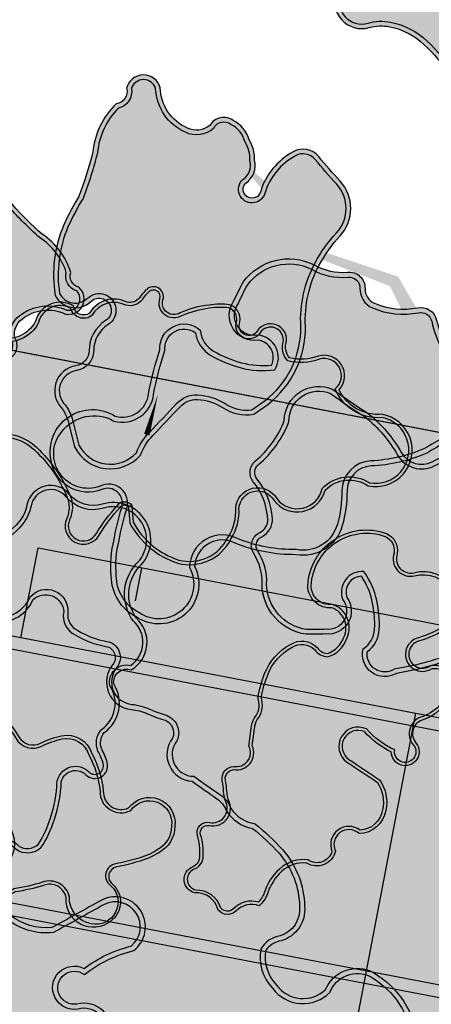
# Model space of a CAD drawing. Header units: metres. Extents: x 32353251 to 32353583, y 5707748 to 5708004.
# Tile 146 of 164: x 32353475 to 32353485, y 5707870 to 5707893. Entities that reach past the tile are written whole.
import ezdxf

# ---------------------------------------------------------------- set-up
doc = ezdxf.new("R2010")
doc.units = ezdxf.units.M
doc.header["$LTSCALE"] = 0.75
doc.layers.get('0').update_dxf_attribs({"linetype": 'CONTINUOUS'})
doc.layers.add('10414942$0$_Hilfslayer', color=6, linetype='CONTINUOUS', plot=False)
for name, color, linetype, lineweight, true_color in [('10414942$0$ST-LIN RINNE', 5, 'CONTINUOUS', 25, 0x0000ff), ('10414943$0$ST-Gehweg-Sol', 7, 'CONTINUOUS', 0, 0xffd7a8), ('10414943$0$ST-Grünfläche-Sol', 7, 'CONTINUOUS', 0, 0xc3e788), ('10414943$0$ST-Mischfläche-Sol', 7, 'CONTINUOUS', 0, 0x636466)]:
    doc.layers.add(name, color=color, linetype=linetype, lineweight=lineweight, true_color=true_color)
doc.layers.add('10414942$0$ST-LIN-Fahrbahn', color=2, linetype='CONTINUOUS')
doc.layers.add('10414942$0$ST-LIN-Gehweg', color=2, linetype='CONTINUOUS')
doc.layers.add('10414942$0$ST-LIN_Rinne', color=141, linetype='CONTINUOUS', lineweight=0)
for name, color, linetype, transparency in [('10414944$0$PF-Krone', 33, 'CONTINUOUS', 0.7), ('10414944$0$PF-Krone_SOL', 70, 'CONTINUOUS', 0.7), ('10414944$0$ST-Baum', 7, 'CONTINUOUS', 0.7)]:
    doc.layers.add(name, color=color, linetype=linetype, transparency=transparency)
doc.layers.add('10414944$0$PF-Stamm', color=7, linetype='CONTINUOUS', true_color=0x5f5144, transparency=0.7)

# ---------------------------------------------------------------- blocks, each defined once
blk = doc.blocks.new('10414943')
at = {"layer": '10414943$0$ST-Grünfläche-Sol'}
h = blk.add_hatch(color=256, dxfattribs=at)
h.dxf.hatch_style = 1
h.paths.add_polyline_path([(32353475.1598575, 5707878.758142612), (32353475.56727294, 5707880.883772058), (32353488.8146656, 5707878.344668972), (32353488.40725017, 5707876.219039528)])
h = blk.add_hatch(color=256, dxfattribs=at)
h.dxf.hatch_style = 1
edge = h.paths.add_edge_path()
edge.add_line((32353468.35948901, 5707873.443239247), (32353499.77083134, 5707867.42268575))
edge.add_line((32353499.77083134, 5707867.42268575), (32353500.921, 5707863.401000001))
edge.add_line((32353500.921, 5707863.401000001), (32353499.61213671, 5707861.343886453))
edge.add_line((32353499.61213671, 5707861.343886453), (32353471.19776434, 5707866.790016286))
edge.add_arc((32353471.76248924, 5707869.736384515), 2.999999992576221, 185.9558547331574, 259.149814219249, ccw=False)
edge.add_line((32353468.77868284, 5707869.425097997), (32353468.35948901, 5707873.443239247))
at = {"layer": '10414943$0$ST-Mischfläche-Sol'}
h = blk.add_hatch(dxfattribs=at)
h.set_pattern_fill('AR-HBONE', color=256, scale=0.004200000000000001, angle=170)
h.set_pattern_definition([(215, (0, 0), (-0.1047920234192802, -0.594305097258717), [1.28016, -0.42672]), (305, (-0.3495483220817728, -0.2447563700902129), (-0.1047920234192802, -0.594305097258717), [1.28016, -0.42672])])
edge = h.paths.add_edge_path()
edge.add_line((32353333.40662897, 5707899.309915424), (32353335.23953668, 5707908.86230714))
edge.add_line((32353335.23953668, 5707908.86230714), (32353407.15213483, 5707895.033517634))
edge.add_line((32353407.15213483, 5707895.033517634), (32353413.70600617, 5707897.337334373))
edge.add_line((32353413.70600617, 5707897.337334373), (32353481.81771595, 5707884.239451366))
edge.add_line((32353481.81771595, 5707884.239451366), (32353497.17578959, 5707881.286091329))
edge.add_line((32353497.17578959, 5707881.286091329), (32353499.70410517, 5707880.188862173))
edge.add_line((32353499.70410517, 5707880.188862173), (32353502.93879142, 5707877.835765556))
edge.add_line((32353502.93879142, 5707877.835765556), (32353505.46710699, 5707876.738536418))
edge.add_line((32353505.46710699, 5707876.738536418), (32353517.00528605, 5707874.519743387))
edge.add_line((32353517.00528605, 5707874.519743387), (32353517.64528354, 5707870.615040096))
edge.add_line((32353517.64528354, 5707870.615040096), (32353516.66317853, 5707870.803281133))
edge.add_line((32353516.66317853, 5707870.803281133), (32353515.43959015, 5707864.419483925))
edge.add_line((32353515.43959015, 5707864.419483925), (32353479.3370171, 5707871.339302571))
edge.add_line((32353479.3370171, 5707871.339302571), (32353468.35948901, 5707873.443239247))
edge.add_line((32353468.35948901, 5707873.443239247), (32353468.77868284, 5707869.425097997))
edge.add_arc((32353471.76248924, 5707869.736384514), 2.999999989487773, 185.9558547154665, 259.1498142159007)
edge.add_line((32353471.19776434, 5707866.790016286), (32353499.61213671, 5707861.343886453))
edge.add_line((32353499.61213671, 5707861.343886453), (32353497.73579177, 5707858.394363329))
edge.add_line((32353497.73579177, 5707858.394363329), (32353462.93906161, 5707865.063787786))
edge.add_arc((32353461.80961179, 5707859.171051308), 6.000000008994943, 79.14981411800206, 96.13718403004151)
edge.add_line((32353461.16815564, 5707865.136663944), (32353452.41027603, 5707864.194967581))
edge.add_arc((32353451.76881989, 5707870.160580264), 6.000000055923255, 259.1148991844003, 276.1371839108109, ccw=False)
edge.add_line((32353450.63577935, 5707864.268533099), (32353424.34096185, 5707869.325025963))
edge.add_arc((32353425.47400239, 5707875.217073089), 6.000000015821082, 242.0482743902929, 259.11489914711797, ccw=False)
edge.add_line((32353422.66163756, 5707869.917016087), (32353415.00045884, 5707873.982260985))
edge.add_arc((32353412.18809399, 5707868.682203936), 6.000000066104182, 62.04827444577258, 79.14966234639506)
edge.add_line((32353413.31755943, 5707874.57493748), (32353366.06709948, 5707883.631474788))
edge.add_line((32353366.06709948, 5707883.631474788), (32353365.05980216, 5707886.869526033))
edge.add_line((32353365.05980216, 5707886.869526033), (32353331.24648768, 5707893.372754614))
edge.add_line((32353331.24648768, 5707893.372754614), (32353331.86067788, 5707896.566215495))
edge.add_line((32353331.86067788, 5707896.566215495), (32353338.35621561, 5707895.320690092))
edge.add_line((32353338.35621561, 5707895.320690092), (32353340.49133033, 5707897.947528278))
edge.add_line((32353340.49133033, 5707897.947528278), (32353344.41330834, 5707897.200255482))
edge.add_line((32353344.41330834, 5707897.200255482), (32353345.42794297, 5707893.960800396))
edge.add_line((32353345.42794297, 5707893.960800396), (32353351.00902221, 5707892.887558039))
edge.add_line((32353351.00902221, 5707892.887558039), (32353351.57440783, 5707895.827681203))
edge.add_line((32353351.57440783, 5707895.827681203), (32353371.21685639, 5707892.062795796))
edge.add_line((32353371.21685639, 5707892.062795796), (32353370.64816001, 5707889.105456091))
edge.add_line((32353370.64816001, 5707889.105456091), (32353371.65443974, 5707885.869704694))
edge.add_line((32353371.65443974, 5707885.869704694), (32353406.65189732, 5707879.161711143))
edge.add_arc((32353407.21642529, 5707882.109643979), 3.001499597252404, 259.1591284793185, 333.4809509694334)
edge.add_line((32353409.90212501, 5707880.769488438), (32353411.74908589, 5707884.293947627))
edge.add_line((32353411.74908589, 5707884.293947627), (32353333.40662897, 5707899.309915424))
at = {"layer": '10414943$0$ST-Gehweg-Sol', "flags": 128}
blk.add_lwpolyline([(32353413.70600617, 5707897.337334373), (32353481.81771595, 5707884.239451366), (32353497.17578959, 5707881.286091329), (32353499.70410517, 5707880.188862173), (32353502.93879142, 5707877.835765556), (32353505.46710699, 5707876.738536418), (32353517.00528605, 5707874.519743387), (32353517.64528354, 5707870.615040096), (32353516.66317853, 5707870.803281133), (32353515.43959015, 5707864.419483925), (32353479.3370171, 5707871.339302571), (32353468.35948901, 5707873.443239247), (32353468.77868284, 5707869.425097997, 0.33068914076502), (32353471.19776434, 5707866.790016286), (32353499.61213671, 5707861.343886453), (32353497.73579177, 5707858.394363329), (32353462.93906161, 5707865.063787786, 0.07425742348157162), (32353461.16815564, 5707865.136663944), (32353452.41027603, 5707864.194967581, -0.07441060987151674), (32353450.63577935, 5707864.268533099), (32353424.34096185, 5707869.325025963, -0.07460515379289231)], format="xyb", dxfattribs=at)
at = {"layer": '10414943$0$ST-Grünfläche-Sol', "flags": 128}
blk.add_lwpolyline([(32353475.1598575, 5707878.758142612), (32353475.56727294, 5707880.883772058), (32353488.8146656, 5707878.344668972), (32353488.40725017, 5707876.219039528)], close=True, dxfattribs=at)
blk.add_lwpolyline([(32353468.35948901, 5707873.443239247), (32353499.77083134, 5707867.42268575), (32353500.921, 5707863.401000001), (32353499.61213671, 5707861.343886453), (32353471.19776434, 5707866.790016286, -0.3306891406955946), (32353468.77868284, 5707869.425097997)], format="xyb", close=True, dxfattribs=at)
blk = doc.blocks.new('10414942')
at = {"layer": '10414942$0$_Hilfslayer'}
for p, q in [((32353477.8718125, 5707879.626561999), (32353478.0225798, 5707880.413167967)), ((32353484.48909545, 5707876.970127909), (32353482.13605594, 5707864.693494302))]:
    blk.add_line(p, q, dxfattribs=at)
at = {"layer": '10414942$0$ST-LIN RINNE', "flags": 128}
for points in [[(32353401.9343532, 5707892.488005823), (32353334.57374261, 5707905.399073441), (32353421.57640675, 5707888.723196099, -0.07346193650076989), (32353425.45396484, 5707887.368836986), (32353431.65422004, 5707884.119648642, 0.07346186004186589), (32353435.69733216, 5707882.707463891), (32353445.51767014, 5707880.825187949, 0.07345734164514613), (32353449.79522566, 5707880.642326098), (32353456.75748359, 5707881.368517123, -0.07341153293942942), (32353460.85997426, 5707881.193513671), (32353460.86167625, 5707881.193187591), (32353516.6066759, 5707870.508491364)], [(32353333.46310162, 5707899.604552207), (32353415.55515446, 5707883.869896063, -0.07346190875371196), (32353419.59826576, 5707882.457712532), (32353425.79852131, 5707879.20852486, 0.07346183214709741), (32353429.67607841, 5707877.854165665), (32353449.31716769, 5707874.089534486, -0.0002108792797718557), (32353449.31741624, 5707874.089486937, 0.07347743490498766), (32353453.42101757, 5707873.913956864), (32353460.383265, 5707874.640249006, -0.0734602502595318), (32353464.66211211, 5707874.457369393), (32353515.49606344, 5707864.714120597)]]:
    blk.add_lwpolyline(points, format="xyb", dxfattribs=at)
at = {"layer": '10414942$0$ST-LIN-Fahrbahn'}
blk.add_line((32353475.1598575, 5707878.758142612), (32353475.56727294, 5707880.883772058), dxfattribs=at)
at = {"layer": '10414942$0$ST-LIN-Fahrbahn', "flags": 128}
for points in [[(32353330.08991054, 5707910.916025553), (32353330.03424618, 5707910.610769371, 0.4115790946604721), (32353333.21637797, 5707905.964701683), (32353421.63288002, 5707889.017832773), (32353421.63288002, 5707889.017832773, -0.07346193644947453), (32353425.59321522, 5707887.634561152), (32353425.59321522, 5707887.634561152), (32353431.79347042, 5707884.385372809), (32353431.79347042, 5707884.385372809, 0.07346186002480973), (32353435.75380552, 5707883.002100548), (32353435.75380552, 5707883.002100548), (32353445.5741435, 5707881.119824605), (32353445.5741435, 5707881.119824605, 0.07345734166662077), (32353449.76410331, 5707880.940707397), (32353449.76410331, 5707880.940707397), (32353456.72636124, 5707881.666898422), (32353456.72636124, 5707881.666898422, -0.073411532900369), (32353460.91639392, 5707881.488160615), (32353460.91639392, 5707881.488160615), (32353460.91812531, 5707881.487828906), (32353460.91812531, 5707881.487828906), (32353517.64518584, 5707870.615058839), (32353517.64518584, 5707870.615058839), (32353517.64528354, 5707870.615040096)], [(32353327.34024196, 5707894.124032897), (32353327.54099615, 5707895.265431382, -0.4186932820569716), (32353333.40662835, 5707899.309915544), (32353415.49868119, 5707883.575259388), (32353415.49868119, 5707883.575259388, -0.07346190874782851), (32353419.45901542, 5707882.19198835), (32353419.45901542, 5707882.19198835), (32353425.65927097, 5707878.942800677), (32353425.65927097, 5707878.942800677, 0.07346183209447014), (32353429.61960504, 5707877.559529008), (32353429.61960504, 5707877.559529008), (32353449.26155524, 5707873.794732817), (32353449.26155524, 5707873.794732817), (32353449.26092361, 5707873.794853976), (32353449.26092361, 5707873.794853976, 0.07347743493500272), (32353453.45214425, 5707873.615576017), (32353453.45214425, 5707873.615576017), (32353460.41439168, 5707874.341868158), (32353460.41439168, 5707874.341868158, -0.07346025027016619), (32353464.60563962, 5707874.16273257), (32353464.60563962, 5707874.16273257), (32353516.42161608, 5707864.231260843), (32353516.42161608, 5707864.231260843), (32353516.42171289, 5707864.231242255)]]:
    blk.add_lwpolyline(points, format="xyb", dxfattribs=at)
blk.add_lwpolyline([(32353475.56727294, 5707880.883772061), (32353488.8146656, 5707878.344668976)], dxfattribs=at)
at = {"layer": '10414942$0$ST-LIN-Gehweg', "flags": 128}
blk.add_lwpolyline([(32353413.70600617, 5707897.337334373), (32353481.43359485, 5707884.31331786), (32353481.43359485, 5707884.31331786), (32353497.17578959, 5707881.286091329), (32353497.17578959, 5707881.286091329), (32353499.70410517, 5707880.188862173), (32353499.70410517, 5707880.188862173), (32353502.93879142, 5707877.835765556), (32353502.93879142, 5707877.835765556), (32353505.46710699, 5707876.738536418), (32353505.46710699, 5707876.738536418), (32353513.19776736, 5707875.251929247), (32353513.19776736, 5707875.251929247), (32353517.00528605, 5707874.519743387)], dxfattribs=at)
at = {"layer": '10414942$0$ST-LIN_Rinne', "const_width": 0.3}
for points in [[(32353334.60197925, 5707905.546391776), (32353421.60464338, 5707888.870514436, -0.07346193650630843), (32353425.52359003, 5707887.501699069), (32353431.72384523, 5707884.252510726, 0.07346186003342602), (32353435.72556884, 5707882.854782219), (32353445.54590682, 5707880.972506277, 0.07345734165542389), (32353449.77966448, 5707880.791516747), (32353456.74192242, 5707881.517707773, -0.07341153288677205), (32353460.88818409, 5707881.340837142), (32353460.88990097, 5707881.340508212), (32353516.63494137, 5707870.655960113)], [(32353333.43486499, 5707899.457233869), (32353415.52691783, 5707883.722577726, -0.07346190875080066), (32353419.52864059, 5707882.324850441), (32353425.72889614, 5707879.075662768, 0.0734618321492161), (32353429.64784172, 5707877.706847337), (32353449.28893101, 5707873.942216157, -0.0002108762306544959), (32353449.28916931, 5707873.942170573, 0.07347743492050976), (32353453.43658092, 5707873.764766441), (32353460.39882834, 5707874.491058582, -0.07346025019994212), (32353464.63387587, 5707874.310050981), (32353515.4678005, 5707864.566665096)]]:
    blk.add_lwpolyline(points, format="xyb", dxfattribs=at)
blk = doc.blocks.new('10414944$0$PF-BAUM_12')
at = {"layer": '10414944$0$PF-Krone_SOL', "transparency": 33554457}
h = blk.add_hatch(color=256, dxfattribs=at)
h.dxf.hatch_style = 1
h.set_gradient(color1=(88, 186, 72), color2=(175, 217, 170), tint=1, name='INVSPHERICAL')
edge = h.paths.add_edge_path()
edge.add_arc((-1.275830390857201, 1.399382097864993), 0.5409778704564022, 250.2469540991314, 303.4279495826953)
edge.add_arc((-0.5984433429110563, 0.4187938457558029), 0.6510505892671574, 94.36910483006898, 125.6408546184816, ccw=False)
edge.add_arc((-0.587127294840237, 0.2706846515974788), 0.7995914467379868, 79.90603873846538, 94.36910483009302, ccw=False)
edge.add_arc((-0.4073649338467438, 1.280481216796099), 0.2260808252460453, 259.9060387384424, 345.036763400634)
edge.add_arc((3.355624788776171, 0.2747785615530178), 3.668983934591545, 162.1844054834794, 165.0367634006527, ccw=False)
edge.add_arc((-0.2456361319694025, 1.432098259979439), 0.1136697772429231, 342.1844054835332, 421.4180956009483)
edge.add_arc((-0.3771698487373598, 1.19066696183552), 0.3886064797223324, 61.41809560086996, 105.4179101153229)
edge.add_arc((-0.4936066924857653, 1.612872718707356), 0.04936068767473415, 76.8677145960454, 285.41791011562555, ccw=False)
edge.add_arc((-0.4341673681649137, 1.767018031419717), 0.1165230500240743, 245.5522695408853, 317.881899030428)
edge.add_arc((-0.4413423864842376, 1.854276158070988), 0.1900562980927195, 299.5067279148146, 335.7073154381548)
edge.add_arc((-0.3904004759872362, 1.888891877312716), 0.1663692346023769, 317.3095623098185, 366.5168461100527)
edge.add_arc((-0.3153293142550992, 1.913845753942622), 0.09042715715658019, 356.149970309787, 452.3298293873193)
edge.add_arc((-0.2836797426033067, 2.114347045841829), 0.115674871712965, 186.3954916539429, 252.218544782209, ccw=False)
edge.add_arc((-0.1459217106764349, 2.139917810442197), 0.2556222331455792, 124.29676579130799, 188.6524407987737, ccw=False)
edge.add_arc((-0.3624160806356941, 2.415849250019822), 0.09717537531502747, 318.212910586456, 468.939619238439)
edge.add_arc((-0.4454785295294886, 2.554862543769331), 0.06980565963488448, 219.6884793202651, 317.5680266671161, ccw=False)
edge.add_arc((-0.5986654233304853, 2.082493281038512), 0.439202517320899, 76.91022463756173, 116.5449462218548)
edge.add_arc((-1.495104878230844, 4.557210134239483), 2.19639944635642, 281.76109639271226, 288.5889336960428, ccw=False)
edge.add_arc((-1.011380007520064, 0.8577594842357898), 1.549581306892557, 91.33232178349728, 98.00209096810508)
edge.add_arc((-1.110200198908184, 1.690989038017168), 0.7109395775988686, 99.46380088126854, 131.7621549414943)
edge.add_arc((-1.477296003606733, 2.155428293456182), 0.1251505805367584, 148.2467478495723, 256.0758048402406)
edge.add_arc((-1.523772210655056, 1.967966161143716), 0.06798690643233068, -114.95558517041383, 76.07580484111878, ccw=False)
edge.add_arc((-1.636922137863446, 1.724823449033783), 0.2001945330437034, 65.04441483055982, 122.1083113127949)
edge.add_arc((-1.789896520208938, 1.968606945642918), 0.08761018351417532, 221.6313549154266, 302.10831131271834, ccw=False)
edge.add_arc((-1.960268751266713, 1.817176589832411), 0.1403324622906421, 41.63135491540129, 166.8647619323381)
edge.add_arc((-2.344888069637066, 1.951900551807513), 0.2684363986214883, 321.9494812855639, 337.47522959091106, ccw=False)
edge.add_line((-2.1335031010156, 1.78644815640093), (-2.24070044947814, 1.672145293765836))
edge.add_arc((-2.050168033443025, 1.55746642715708), 0.2223822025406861, 148.9568377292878, 261.8330409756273)
edge.add_arc((-2.014945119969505, 1.023902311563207), 0.3204793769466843, 78.77175414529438, 102.03339601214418, ccw=False)
edge.add_arc((0.8411733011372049, 15.41112581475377), 14.34749978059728, 258.7717541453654, 259.659480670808)
edge.add_arc((-1.756767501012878, 1.172825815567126), 0.1258717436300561, 30.356045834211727, 79.65948067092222, ccw=False)
edge.add_arc((-1.887098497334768, 1.096495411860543), 0.2769098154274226, -0.4934409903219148, 30.356045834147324, ccw=False)
edge.add_arc((-1.360198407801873, 1.091957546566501), 0.2500098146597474, 179.5065590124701, 221.3188039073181)
edge.add_line((-1.547967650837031, 0.9268890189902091), (-1.458662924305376, 0.8902364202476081))
edge = h.paths.add_edge_path()
edge.add_arc((-2.059481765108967, -1.084874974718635), 0.2169261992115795, 117.743017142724, 251.4279173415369, ccw=False)
edge.add_arc((-2.253533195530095, -0.7960594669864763), 0.1343037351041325, 313.8670810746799, 413.8728587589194)
edge.add_arc((-1.138115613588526, 0.5381594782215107), 1.605061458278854, 221.5239991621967, 229.7889853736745, ccw=False)
edge.add_arc((-2.284347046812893, -0.4136953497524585), 0.1251460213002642, 108.7980098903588, 243.7028881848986, ccw=False)
edge.add_arc((-2.265693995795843, -0.1709504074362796), 0.1375594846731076, 244.6114760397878, 299.8242441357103)
edge.add_arc((-2.492195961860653, 0.2241565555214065), 0.5929852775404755, 299.8242441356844, 314.8751988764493)
edge.add_arc((-2.363394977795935, 0.09479323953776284), 0.4104351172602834, 314.8751988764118, 336.5606790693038)
edge.add_arc((-2.060380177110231, -0.1191084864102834), 0.08929884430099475, 34.5470326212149, 142.2333231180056)
edge.add_arc((-2.250865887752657, -0.01744387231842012), 0.1287676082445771, 205.9400492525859, 338.60503773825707, ccw=False)
edge.add_arc((-1.108164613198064, 0.8263883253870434), 1.547287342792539, 211.5442282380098, 215.5748454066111, ccw=False)
edge.add_arc((-2.164689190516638, 0.135857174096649), 0.2878534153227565, 123.29343593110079, 204.4063149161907, ccw=False)
edge.add_arc((-2.467457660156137, 0.6266363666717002), 0.2890336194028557, 300.0552099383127, 335.4000582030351)
edge.add_arc((-2.130212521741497, 0.4722339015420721), 0.0818766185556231, 58.400233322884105, 155.4000582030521, ccw=False)
edge.add_arc((-2.045506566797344, 0.6099227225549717), 0.07978138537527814, 238.4002333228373, 306.4203699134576)
edge.add_arc((-2.216338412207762, 0.8414610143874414), 0.3675199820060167, 306.4203699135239, 341.4929146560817)
edge.add_arc((-1.788351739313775, 0.6981998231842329), 0.0838073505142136, 72.42881272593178, 161.4929146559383, ccw=False)
edge.add_arc((-1.597036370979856, 1.302356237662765), 0.5499169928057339, 252.4288127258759, 281.6379014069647)
edge.add_arc((-1.383265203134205, 0.6006349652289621), 0.1928224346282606, 8.247918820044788, 122.2309709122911, ccw=False)
edge.add_arc((1.431251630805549, 0.4423670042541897), 2.630268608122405, 175.9464692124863, 181.0703957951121)
edge.add_arc((-2.00401799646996, 0.487025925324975), 0.8109027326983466, 332.6061259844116, 353.35791097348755, ccw=False)
edge.add_arc((-1.169561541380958, 0.05459796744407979), 0.1289438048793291, 152.6061259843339, 239.8128226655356)
edge.add_arc((-1.570920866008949, -0.6353615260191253), 0.6692625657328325, 44.463168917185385, 59.81282266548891, ccw=False)
edge.add_arc((-1.241688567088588, -0.3122416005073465), 0.207959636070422, -40.16628795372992, 44.46316891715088, ccw=False)
edge.add_arc((-1.796536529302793, -0.0424845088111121), 0.8201163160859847, 308.5292996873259, 330.4961341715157, ccw=False)
edge.add_arc((-1.213439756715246, -0.8062843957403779), 0.1419798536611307, 120.5815233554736, 237.1739812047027)
edge.add_arc((-1.303262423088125, -1.129719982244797), 0.2045314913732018, -64.49100201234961, 86.39601769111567, ccw=False)
edge.add_arc((-1.343038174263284, -1.111542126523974), 0.2397159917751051, 240.4754072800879, 302.2335774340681, ccw=False)
edge.add_arc((-1.212496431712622, -0.7917876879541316), 0.5839379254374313, 226.3664527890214, 244.7951840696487, ccw=False)
edge.add_arc((-0.7205358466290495, -0.1507537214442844), 1.390051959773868, 222.9429445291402, 229.9249013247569, ccw=False)
edge.add_arc((-1.793739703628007, -1.149493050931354), 0.07597900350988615, 42.91905236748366, 173.4992252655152)
edge.add_arc((-2.057999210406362, -1.113256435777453), 0.1907810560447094, 248.2895516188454, 351.67143994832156, ccw=False)
edge = h.paths.add_edge_path()
edge.add_arc((1.205929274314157, -0.03808187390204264), 0.6648786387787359, 150.7733560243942, 194.5557528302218)
edge.add_arc((0.9110323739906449, -0.09418379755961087), 0.3658840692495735, 197.6598679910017, 276.7526309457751)
edge.add_arc((0.952501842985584, -0.04416556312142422), 0.413367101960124, 270.2151576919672, 305.5241216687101)
edge.add_arc((1.263719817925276, -0.5120154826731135), 0.1493904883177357, -27.722531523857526, 118.39088184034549, ccw=False)
edge.add_arc((1.610601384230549, -0.6627295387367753), 0.2294921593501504, 159.2734788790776, 288.7974055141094)
edge.add_arc((1.626703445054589, -1.144600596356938), 0.2708678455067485, -1.0830160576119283, 77.66915394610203, ccw=False)
edge.add_arc((2.168692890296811, -1.047722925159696), 0.2897181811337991, 200.6131926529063, 382.9337083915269)
edge.add_arc((2.707215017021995, -0.7256574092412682), 0.3428939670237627, 147.8226503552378, 217.5909619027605, ccw=False)
edge.add_arc((2.446820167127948, -0.3829052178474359), 0.16290167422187, 259.4479773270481, 409.1515361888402)
edge.add_arc((2.798913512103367, 0.06172643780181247), 0.4044681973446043, 199.717331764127, 232.6211177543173, ccw=False)
edge.add_arc((2.5485255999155, -0.1163427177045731), 0.1368451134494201, 103.25926930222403, 162.2981442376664, ccw=False)
edge.add_arc((2.458370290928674, 0.1298676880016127), 0.1273804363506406, 297.4751888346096, 447.5020763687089)
edge.add_arc((2.459664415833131, 0.3352758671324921), 0.07826466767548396, 98.81568539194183, 273.1183725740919, ccw=False)
edge.add_arc((2.400049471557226, 0.524655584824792), 0.1217398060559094, 293.0270260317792, 374.9290756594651)
edge.add_arc((2.024496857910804, 0.3265849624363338), 0.543938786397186, 24.94830871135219, 42.11834572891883)
edge.add_arc((1.777536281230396, 0.1571253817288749), 0.8417226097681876, 39.39936629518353, 55.74996385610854)
edge.add_arc((2.28871862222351, 0.9353909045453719), 0.09061071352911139, 104.71311163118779, 245.5829301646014, ccw=False)
edge.add_arc((2.245471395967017, 1.100085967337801), 0.0796678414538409, 284.7131116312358, 435.2868883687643)
edge.add_arc((2.178622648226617, 0.8455110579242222), 0.3428733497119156, 75.2868883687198, 90.15444429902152)
edge.add_arc((2.192026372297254, 1.29077250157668), 0.1033869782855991, 200.5438286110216, 262.03398358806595, ccw=False)
edge.add_arc((1.870840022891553, 1.232273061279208), 0.2254717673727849, 5.655231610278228, 92.28552345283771)
edge.add_arc((1.892300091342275, 1.532989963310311), 0.08133979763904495, 129.4673444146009, 248.01420052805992, ccw=False)
edge.add_arc((1.637745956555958, 1.592450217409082), 0.2028788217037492, 0.9413307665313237, 108.0270818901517)
edge.add_arc((1.551550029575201, 2.041084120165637), 0.2567838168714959, 198.8037610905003, 275.2310876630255, ccw=False)
edge.add_arc((1.081010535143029, 1.905345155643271), 0.2335470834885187, 13.10922937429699, 167.2287665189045)
edge.add_arc((0.667106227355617, 1.999163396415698), 0.1908567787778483, 279.3002843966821, 347.2287665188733, ccw=False)
edge.add_arc((0.7224061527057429, 1.661477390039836), 0.1513272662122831, 99.30028439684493, 228.8091673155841)
edge.add_arc((0.4651874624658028, 1.367563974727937), 0.2392448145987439, 21.174439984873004, 48.80916731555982, ccw=False)
edge.add_arc((0.3242069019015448, 1.312953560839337), 0.3904328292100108, -10.785665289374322, 21.17443998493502, ccw=False)
edge.add_arc((-0.3793027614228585, 1.446972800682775), 1.106594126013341, 325.74486024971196, 349.2143347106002, ccw=False)
edge.add_arc((0.3557932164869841, 0.9463672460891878), 0.217228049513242, 278.26632049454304, 325.74486024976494, ccw=False)
edge.add_arc((0.4080198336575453, 0.5868876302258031), 0.1460255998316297, 98.26632049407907, 271.6730814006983)
edge.add_arc((0.4513693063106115, -0.8972217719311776), 1.338716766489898, 79.76747323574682, 91.6730814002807, ccw=False)
edge.add_arc((0.6891909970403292, 0.3778839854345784), 0.04231861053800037, -16.432465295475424, 90.01007423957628, ccw=False)
edge.add_line((0.7297810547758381, 0.3659126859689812), (0.6256929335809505, 0.2865554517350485))
edge = h.paths.add_edge_path()
edge.add_arc((-1.555223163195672, -2.256860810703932), 0.1724464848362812, 12.61889715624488, 77.74548789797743)
edge.add_arc((-1.497699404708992, -1.992023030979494), 0.0985664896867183, 164.1816184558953, 257.7454878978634, ccw=False)
edge.add_arc((-1.721456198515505, -1.839061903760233), 0.1803346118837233, 315.6357971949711, 396.2246867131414)
edge.add_arc((-1.472164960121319, -1.696410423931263), 0.1099059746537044, 56.01674859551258, 199.1656324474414, ccw=False)
edge.add_arc((-1.356177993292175, -1.537461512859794), 0.08703497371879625, 231.184356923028, 306.6089972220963)
edge.add_arc((-1.496832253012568, -1.247567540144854), 0.4080502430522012, 298.157499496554, 320.4217660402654)
edge.add_arc((-1.11798689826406, -1.560733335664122), 0.08347454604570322, 20.653440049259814, 140.4217660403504, ccw=False)
edge.add_arc((-0.9321149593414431, -1.490670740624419), 0.1151636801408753, 200.653440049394, 324.1571524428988)
edge.add_arc((-0.5981400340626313, -1.731920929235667), 0.2968325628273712, 125.84330849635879, 144.1571524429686, ccw=False)
edge.add_arc((-1.130664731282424, -0.9947323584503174), 0.6125790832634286, 305.8433084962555, 313.7682870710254)
edge.add_arc((-0.6401686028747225, -1.506784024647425), 0.09649309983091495, 35.28302061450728, 133.7682870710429, ccw=False)
edge.add_arc((-0.4572847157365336, -1.411362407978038), 0.1114227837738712, 200.8652948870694, 329.8016618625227)
edge.add_arc((5.964283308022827, -14.91256498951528), 14.85870977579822, 114.5641547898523, 115.1946115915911, ccw=False)
edge.add_arc((-0.1457535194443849, -1.53409145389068), 0.1510899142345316, 81.99943588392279, 116.2838084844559, ccw=False)
edge.add_arc((-0.129520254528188, -1.215296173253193), 0.1692439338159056, 271.623806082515, 322.4572965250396)
edge.add_arc((0.4219089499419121, -2.358237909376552), 1.120399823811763, 101.73913672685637, 111.8636470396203, ccw=False)
edge.add_arc((0.2816683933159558, -1.70446625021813), 0.4517900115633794, 61.04925684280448, 101.19463553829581, ccw=False)
edge.add_arc((0.4292618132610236, -1.46198264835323), 0.1685760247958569, -13.329732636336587, 65.05412811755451, ccw=False)
edge.add_arc((0.7010017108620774, -1.543810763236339), 0.1159577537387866, 158.2536660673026, 207.0243362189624)
edge.add_arc((0.7266853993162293, -1.435719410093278), 0.2061208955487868, 231.262642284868, 284.3776458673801)
edge.add_arc((0.7593609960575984, -1.468039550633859), 0.1683652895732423, 276.3106959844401, 373.1888080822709)
edge.add_arc((1.062288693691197, -1.322645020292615), 0.175404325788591, 121.90959285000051, 217.5827224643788, ccw=False)
edge.add_arc((1.200896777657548, -1.578616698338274), 0.4662936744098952, 12.496320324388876, 119.7416173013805, ccw=False)
edge.add_arc((1.506231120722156, -1.497401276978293), 0.1511990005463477, -66.22516994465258, 7.478724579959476, ccw=False)
edge.add_arc((1.590651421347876, -1.74789974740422), 0.114559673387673, 101.819637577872, 224.4343109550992)
edge.add_arc((1.323807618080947, -2.03664429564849), 0.2788018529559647, -26.98815304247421, 48.416980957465, ccw=False)
edge.add_arc((1.336519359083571, -2.02291467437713), 0.2742964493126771, 258.990857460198, 329.2485978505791, ccw=False)
edge.add_arc((1.66179977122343, -1.475713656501), 0.899565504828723, 229.3858036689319, 245.17635397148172, ccw=False)
edge.add_arc((0.9994391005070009, -2.236995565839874), 0.1097420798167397, 45.60372013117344, 249.2447767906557)
edge.add_arc((0.8450705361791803, -2.446470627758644), 0.1573317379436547, -95.43504692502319, 42.77878194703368, ccw=False)
edge.add_arc((0.8006672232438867, -2.220340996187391), 0.3838892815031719, 232.7999714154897, 274.407434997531, ccw=False)
edge.add_arc((0.4866273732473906, -2.606367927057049), 0.1146907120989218, 44.40200116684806, 165.1103036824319)
edge.add_arc((0.2716337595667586, -2.538690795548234), 0.1109403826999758, 123.3851654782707, 339.8556773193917, ccw=False)
edge.add_arc((0.9022259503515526, -2.367494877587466), 0.6960862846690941, 164.2603500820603, 186.4803302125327, ccw=False)
edge.add_arc((0.1063747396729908, -2.200784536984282), 0.1277932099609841, 9.965197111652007, 176.719202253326)
edge.add_arc((-48.31590581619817, -1.449866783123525), 48.30042117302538, 358.76612727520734, 359.11787380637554, ccw=False)
edge.add_arc((-0.3151971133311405, -2.36688031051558), 0.3136623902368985, 290.4728574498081, 336.89978386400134, ccw=False)
edge.add_arc((-0.2908299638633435, -2.456150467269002), 0.221667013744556, 213.8839286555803, 292.643387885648, ccw=False)
edge.add_arc((-0.5921851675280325, -2.559347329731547), 0.1190918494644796, 350.1440179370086, 508.4433663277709)
edge.add_arc((-0.7458082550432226, -2.355904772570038), 0.1504419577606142, 180.1485714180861, 290.27907681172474, ccw=False)
edge.add_arc((-1.124075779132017, -2.47034283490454), 0.254777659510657, 26.59218980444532, 75.66559330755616)
edge.add_arc((-1.166043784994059, -2.634577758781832), 0.4242899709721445, 75.66559330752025, 104.334406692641)
edge.add_arc((-1.321724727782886, -2.025345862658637), 0.2045184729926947, 251.4046212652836, 284.3344066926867, ccw=False)
at = {"layer": '10414944$0$PF-Krone'}
for points in [[(-1.458662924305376, 0.8902364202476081, 0.236302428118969), (-0.9778122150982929, 0.9478932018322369, -0.1373019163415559), (-0.6480412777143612, 1.067952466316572, -0.0631909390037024), (-0.4469885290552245, 1.057899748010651, 0.3895355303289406), (-0.1889501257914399, 1.222107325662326, -0.0124464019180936), (-0.1374172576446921, 1.397320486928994, 0.3601882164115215), (-0.1912548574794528, 1.53191556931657, 0.1943794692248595), (-0.4804837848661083, 1.565288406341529, -1.286294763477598), (-0.4823919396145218, 1.660942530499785, 0.3265105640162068), (-0.3477347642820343, 1.688870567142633, 0.1592817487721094), (-0.2681144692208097, 1.776087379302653, 0.2180685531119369), (-0.2251062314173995, 1.907774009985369, 0.4461693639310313), (-0.3190053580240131, 2.00419816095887, -0.2953738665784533), (-0.3986347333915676, 2.101461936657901, -0.2884256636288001), (-0.2899595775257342, 2.351095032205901, 0.7723771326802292), (-0.3939564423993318, 2.507763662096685, -0.4550916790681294), (-0.4991959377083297, 2.510283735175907, 0.174684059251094), (-0.7949449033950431, 2.475396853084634, -0.029800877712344), (-1.047409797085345, 2.406921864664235, 0.0291105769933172), (-1.227096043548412, 2.392252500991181, 0.1418686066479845), (-1.583714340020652, 2.221290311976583, 0.5085862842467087), (-1.507411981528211, 2.033955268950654, -1.101217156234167), (-1.552456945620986, 1.906326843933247, 0.2542644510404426), (-1.743329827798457, 1.89439719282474, -0.3663288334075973), (-1.855379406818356, 1.910404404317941, 0.608209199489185), (-2.096929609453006, 1.849067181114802, -0.0678476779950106), (-2.1335031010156, 1.78644815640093, 2.948877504e-07), (-2.24070044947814, 1.672145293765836, 0.5366234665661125), (-2.081759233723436, 1.33733955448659, -0.1018480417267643), (-1.952542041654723, 1.338247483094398, 0.0038734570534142), (-1.734173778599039, 1.296653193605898, -0.2185080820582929), (-1.648152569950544, 1.236437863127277, -0.135425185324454), (-1.61019895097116, 1.094110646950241, 0.1844917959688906), (-1.547967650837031, 0.9268890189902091)], [(-1.449331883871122, 0.914521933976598, 0.2357563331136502), (-0.9925507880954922, 0.9693299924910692, -0.1371087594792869), (-0.650022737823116, 1.093886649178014, -0.0631909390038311), (-0.4424299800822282, 1.08350692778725, 0.3895355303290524), (-0.2140779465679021, 1.228823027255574, -0.0124464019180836), (-0.1621797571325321, 1.40527829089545, 0.3601882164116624), (-0.2036983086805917, 1.509075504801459, 0.1943794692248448), (-0.4735688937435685, 1.540214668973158, -1.313113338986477), (-0.4735688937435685, 1.685530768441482, 0.3457340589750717), (-0.3643422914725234, 1.709423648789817, 0.1727136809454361), (-0.2901245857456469, 1.790680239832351, 0.2305288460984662), (-0.2512488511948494, 1.907265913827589, 0.4756150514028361), (-0.3219321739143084, 1.977923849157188, -0.3044362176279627), (-0.4244230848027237, 2.098042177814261, -0.2845846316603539), (-0.3074946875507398, 2.370592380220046, 0.7260163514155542), (-0.3801521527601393, 2.484769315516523, -0.4020089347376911), (-0.5127773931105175, 2.486660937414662, 0.1708811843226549), (-0.7849081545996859, 2.45133185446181, -0.030277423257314), (-1.044448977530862, 2.380972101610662, 0.0294428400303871), (-1.223145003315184, 2.366542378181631, 0.1402723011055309), (-1.563430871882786, 2.204516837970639, 0.4972462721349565), (-1.501153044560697, 2.059200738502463, -1.101217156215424), (-1.563430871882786, 1.88274547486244, 0.2542644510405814), (-1.729505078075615, 1.872365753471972, -0.3663288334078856), (-1.874820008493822, 1.893125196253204, 0.6141498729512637), (-2.07203312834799, 1.841226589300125, -0.0708190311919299), (-2.113755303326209, 1.769482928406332, 2.948877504e-07), (-2.219780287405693, 1.656430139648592, 0.525075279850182), (-2.08241276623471, 1.363759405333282, -0.098299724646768), (-1.947477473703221, 1.363759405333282, 0.003873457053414), (-1.729505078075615, 1.322240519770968, -0.2185080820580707), (-1.625708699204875, 1.249582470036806, -0.1354251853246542), (-1.584190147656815, 1.093886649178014, 0.177651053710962), (-1.532291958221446, 0.9485705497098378)], [(0.6256929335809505, 0.2865554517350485, 0.1933951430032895), (0.5623908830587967, -0.2051804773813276, 0.3594936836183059), (0.9540541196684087, -0.4575297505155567, 0.1552950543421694), (1.192686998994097, -0.3805930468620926, -0.7407271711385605), (1.3959618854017, -0.5815104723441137, 0.6341537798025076), (1.684548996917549, -0.8799814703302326, -0.3578164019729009), (1.897522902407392, -1.149720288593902, 1.020458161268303), (2.435510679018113, -0.9348296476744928, -0.3141877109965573), (2.416988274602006, -0.5430520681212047, 0.7652739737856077), (2.55336774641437, -0.2596795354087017, -0.1445644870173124), (2.418159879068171, -0.07473305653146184, -0.2634594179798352), (2.517139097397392, 0.01685440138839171, 0.767513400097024), (2.46392193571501, 0.2571270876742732, -0.9514777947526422), (2.447669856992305, 0.4126159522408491, 0.3733976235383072), (2.517680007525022, 0.5560185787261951, 0.0750589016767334), (2.427969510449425, 0.6913852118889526, 0.0714642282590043), (2.251262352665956, 0.8528843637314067, -0.7058787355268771), (2.265705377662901, 1.023030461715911, 0.7713123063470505), (2.265705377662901, 1.17714147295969, 0.0649631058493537), (2.177698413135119, 1.188383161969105, -0.2749303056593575), (2.095214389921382, 1.254491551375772, 0.397090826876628), (1.861848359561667, 1.457565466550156, -0.5689269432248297), (1.840597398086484, 1.595783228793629, 0.5045108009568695), (1.574961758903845, 1.785369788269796, -0.3464145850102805), (1.308471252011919, 1.958315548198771, 0.7962878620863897), (0.8532412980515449, 1.956972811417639, -0.3053894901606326), (0.6979503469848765, 1.810815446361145, 0.634061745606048), (0.6227466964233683, 1.547600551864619, -0.1211670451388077), (0.6882796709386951, 1.453981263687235, -0.1403633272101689), (0.7077423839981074, 1.239889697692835, -0.1027643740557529), (0.5353407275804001, 0.8240941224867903, -0.2101796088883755), (0.387025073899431, 0.7313960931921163, 0.9440570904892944), (0.4122832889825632, 0.4409242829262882, -0.0519947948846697), (0.6891835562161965, 0.4202025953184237, -0.5009948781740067), (0.7297810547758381, 0.3659126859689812)], [(0.6458003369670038, 0.2691786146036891, 0.1909371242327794), (0.5873875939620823, -0.1979556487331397, 0.3601447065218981), (0.9524675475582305, -0.4315228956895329, 0.1572908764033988), (1.178817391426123, -0.3585331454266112, -0.7407515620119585), (1.419770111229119, -0.5921001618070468, 0.643471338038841), (1.682627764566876, -0.853037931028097, -0.3601132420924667), (1.923580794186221, -1.144996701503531, 1.00517388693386), (2.412787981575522, -0.9479245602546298, -0.3257591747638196), (2.405486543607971, -0.5134078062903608, 0.8127912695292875), (2.536915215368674, -0.2798407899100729, -0.1491183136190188), (2.390883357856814, -0.07546930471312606, -0.2723945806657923), (2.507708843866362, 0.04131420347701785, 0.7518353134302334), (2.463899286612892, 0.2310874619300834, -0.9284231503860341), (2.440071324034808, 0.4376929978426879, 0.3586234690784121), (2.493083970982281, 0.5472126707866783, 0.0741969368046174), (2.4082640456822, 0.6743970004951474, 0.0710150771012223), (2.238340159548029, 0.8302132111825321, -0.6982143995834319), (2.259099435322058, 1.04818736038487, 0.7713123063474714), (2.259099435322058, 1.151984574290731, 0.06631508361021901), (2.176062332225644, 1.162364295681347, -0.2867628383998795), (2.069612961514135, 1.248838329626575, 0.4089344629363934), (1.857866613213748, 1.431312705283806, -0.5457838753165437), (1.814057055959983, 1.606487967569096, 0.4897034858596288), (1.580405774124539, 1.759766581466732, -0.3508266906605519), (1.283413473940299, 1.951223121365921, 0.7987006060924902), (0.8786075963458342, 1.951223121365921, -0.305389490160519), (0.7021537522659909, 1.785147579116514, 0.6340617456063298), (0.6398759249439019, 1.567173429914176, -0.1211670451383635), (0.7125333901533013, 1.463376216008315, -0.140363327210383), (0.7332926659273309, 1.235022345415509, -0.1027643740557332), (0.5568388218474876, 0.8094537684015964, -0.2101796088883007), (0.3907646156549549, 0.7056565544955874, 0.9440570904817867), (0.4115238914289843, 0.4669229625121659, -0.0516159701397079), (0.691774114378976, 0.4461635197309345, -0.5326730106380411), (0.7514467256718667, 0.3497238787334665)], [(-2.128572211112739, -1.290504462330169, -0.6599101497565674), (-2.160462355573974, -0.8928856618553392, 0.4663383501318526), (-2.174350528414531, -0.6875809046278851, -0.0360784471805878), (-2.339789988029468, -0.5258898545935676, -0.6675784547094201), (-2.324673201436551, -0.295224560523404, 0.2456826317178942), (-2.19728000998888, -0.2902908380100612, 0.0657667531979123), (-2.073806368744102, -0.1960596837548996, 0.0949041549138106), (-1.986828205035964, -0.0684686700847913, 0.5078024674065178), (-2.130971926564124, -0.06441764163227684, -0.6535406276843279), (-2.366660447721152, -0.07377074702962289, -0.0175886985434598), (-2.426819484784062, 0.01691476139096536, -0.3694791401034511), (-2.322699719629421, 0.3764652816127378, 0.1554554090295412), (-2.20465773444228, 0.5063174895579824, -0.4504662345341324), (-2.087310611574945, 0.541970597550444, 0.3058267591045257), (-1.998139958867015, 0.5457240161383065, 0.1542387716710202), (-1.86782494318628, 0.72480211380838, -0.4094373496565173), (-1.763051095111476, 0.7780969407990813, 0.1281432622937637), (-1.48610388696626, 0.7637444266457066, -0.5428599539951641), (-1.192437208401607, 0.6282966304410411, 0.0223610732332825), (-1.198557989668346, 0.3932313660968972, -0.0907950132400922), (-1.284046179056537, 0.1139256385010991, 0.4000053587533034), (-1.234397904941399, -0.05685942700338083, -0.06707582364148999), (-1.093267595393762, -0.1665761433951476, -0.3870185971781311), (-1.082770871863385, -0.4463772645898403, -0.0961429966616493), (-1.285673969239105, -0.6840530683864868, 0.5576932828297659), (-1.29040559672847, -0.9255929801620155, -0.7734945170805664), (-1.215180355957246, -1.314313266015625, -0.2761885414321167), (-1.461169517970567, -1.320129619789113, -0.0805842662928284), (-1.615438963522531, -1.214423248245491, -0.0304739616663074), (-1.738099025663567, -1.097754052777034, 0.6406349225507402), (-1.869230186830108, -1.140890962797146, -0.4843983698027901)], [(-2.227215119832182, -1.171771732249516, -0.3770349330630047), (-2.141779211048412, -0.9110006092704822, 0.4627582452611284), (-2.158232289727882, -0.6671480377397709, -0.0367926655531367), (-2.323881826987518, -0.504607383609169, -0.6506715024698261), (-2.325133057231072, -0.3233377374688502, 0.2268853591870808), (-2.1843442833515, -0.3128557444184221, 0.0657667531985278), (-2.055454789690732, -0.2144913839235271, 0.102669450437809), (-1.957814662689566, -0.06641701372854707, 0.5607344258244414), (-2.154037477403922, -0.05184492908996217, -0.6723522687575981), (-2.34416146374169, -0.06051485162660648, -0.0176961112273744), (-2.403786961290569, 0.02911284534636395, -0.3669931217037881), (-2.309008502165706, 0.3543383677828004, 0.1548309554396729), (-2.181008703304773, 0.4954901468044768, -0.4504662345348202), (-2.100939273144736, 0.519817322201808, 0.3058267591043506), (-1.982697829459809, 0.5247944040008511, 0.1542387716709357), (-1.843160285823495, 0.7165460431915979, -0.4094373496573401), (-1.770903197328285, 0.7533007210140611, 0.1303299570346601), (-1.476008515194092, 0.7392897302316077, -0.5463726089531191), (-1.218586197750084, 0.6272299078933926, 0.0219199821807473), (-1.22459572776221, 0.3945170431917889, -0.0902379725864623), (-1.307139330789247, 0.1258928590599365, 0.4000053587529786), (-1.247476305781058, -0.07934194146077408, -0.0670758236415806), (-1.111830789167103, -0.1847947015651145, -0.3907620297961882), (-1.104185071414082, -0.4313992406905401, -0.0963887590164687), (-1.30053448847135, -0.6626354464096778, 0.5682633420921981), (-1.298295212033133, -0.9512673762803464, -0.7910607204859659), (-1.227756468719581, -1.291487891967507, -0.2793394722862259), (-1.44918974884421, -1.297020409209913, -0.0813963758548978), (-1.598071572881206, -1.195043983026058, -0.030818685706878), (-1.719784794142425, -1.079253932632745, 0.674461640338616), (-1.887962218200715, -1.140040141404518, -0.7642199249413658)], [(-1.386942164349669, -2.219187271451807, 0.2920727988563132), (-1.518620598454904, -2.088343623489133, -0.4325514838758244), (-1.592533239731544, -1.965154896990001, 0.3668828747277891), (-1.575979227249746, -1.732492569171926, -0.7208837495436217), (-1.41073295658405, -1.605276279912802, 0.3415219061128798), (-1.304274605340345, -1.607326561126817, 0.097452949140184), (-1.182325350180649, -1.507549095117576, -0.5760032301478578), (-1.039877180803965, -1.531290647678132, 0.5979171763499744), (-0.8387602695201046, -1.558106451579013, -0.0800797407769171), (-0.7719564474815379, -1.491302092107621, 0.0345930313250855), (-0.70691708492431, -1.437102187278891, -0.458285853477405), (-0.5614004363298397, -1.4510480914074, 0.6305648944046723), (-0.3609831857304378, -1.467407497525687, -0.0027508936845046), (-0.2126588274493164, -1.398622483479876, -0.1507197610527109), (-0.1247243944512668, -1.384472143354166, 0.2255132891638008), (0.004673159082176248, -1.31842539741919, -0.0442052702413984), (0.1939567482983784, -1.26127229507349, -0.17698111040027), (0.5003607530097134, -1.309133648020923, -0.356004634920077), (0.5932962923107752, -1.500848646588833, 0.2160736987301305), (0.5977049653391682, -1.596498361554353, 0.2359984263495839), (0.7778676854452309, -1.635384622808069, 0.4498275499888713), (0.9232853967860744, -1.429625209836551, -0.443520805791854), (0.9695733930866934, -1.1737472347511, -0.5053844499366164), (1.656143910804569, -1.477721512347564, -0.3331592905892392), (1.567185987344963, -1.635769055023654, 0.5926633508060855), (1.508849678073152, -1.828101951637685, -0.3414268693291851), (1.572248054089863, -2.163166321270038, -0.3165356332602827), (1.284138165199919, -2.292163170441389, -0.069008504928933), (1.076216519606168, -2.158582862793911, 1.230950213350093), (0.9605491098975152, -2.339615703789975, -0.6886555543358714), (0.8301685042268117, -2.603095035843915, -0.1835680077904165), (0.5685679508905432, -2.526120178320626, 0.5814783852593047), (0.3757877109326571, -2.576897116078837, -1.382341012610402), (0.21058719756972, -2.446056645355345, -0.0972578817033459), (0.2322399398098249, -2.178669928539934, 0.8906075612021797), (-0.02120902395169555, -2.193471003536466, -0.0015347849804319), (-0.02668416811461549, -2.489942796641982, -0.2053929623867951), (-0.2054894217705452, -2.660731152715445, -0.357852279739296), (-0.474850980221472, -2.579732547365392, 0.8265324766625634), (-0.6936661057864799, -2.49702167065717, -0.5212910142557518), (-0.8962497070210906, -2.356294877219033, 0.2174566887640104), (-1.060997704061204, -2.223497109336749, 0.1257478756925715), (-1.27108986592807, -2.223497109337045, -0.1446803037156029)], [(-1.365577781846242, -2.198384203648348, 0.2707968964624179), (-1.513099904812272, -2.06292650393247, -0.4325514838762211), (-1.567508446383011, -1.972244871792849, 0.3547366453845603), (-1.555338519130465, -1.728500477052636, -0.649807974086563), (-1.424049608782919, -1.622575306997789, 0.3596155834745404), (-1.292000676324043, -1.630258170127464, 0.0974529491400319), (-1.162278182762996, -1.524120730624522, -0.5760032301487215), (-1.06421532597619, -1.540464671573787, 0.597917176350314), (-0.8176760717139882, -1.573336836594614, -0.0800797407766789), (-0.7567258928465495, -1.512386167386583, 0.0345930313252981), (-0.6889249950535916, -1.455884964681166, -0.4460569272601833), (-0.5843328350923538, -1.463769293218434, 0.599943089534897), (-0.3429985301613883, -1.48769309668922, -0.0026290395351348), (-0.2014746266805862, -1.422108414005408, -0.1555896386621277), (-0.1263578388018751, -1.410524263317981, 0.2187646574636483), (0.0206808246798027, -1.340050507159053, -0.0426197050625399), (0.1991265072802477, -1.28676342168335, -0.1774726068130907), (0.4885873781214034, -1.332346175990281, -0.3543214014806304), (0.5683774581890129, -1.493159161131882, 0.2227057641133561), (0.5772181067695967, -1.613326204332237, 0.2401277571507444), (0.7825593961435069, -1.661025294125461, 0.4563453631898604), (0.9471374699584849, -1.417823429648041, -0.4529994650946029), (0.9829150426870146, -1.196080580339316, -0.5041860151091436), (1.630494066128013, -1.482200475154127, -0.3252825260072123), (1.558938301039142, -1.610954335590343, 0.5878249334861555), (1.490960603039, -1.847003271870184, -0.3414060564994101), (1.549457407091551, -2.150600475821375, -0.3121639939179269), (1.292148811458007, -2.267204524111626, -0.0678541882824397), (1.09376060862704, -2.139363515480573, 1.196239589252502), (0.9451168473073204, -2.361404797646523, -0.6793377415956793), (0.8304648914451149, -2.576977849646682, -0.1839465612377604), (0.5857126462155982, -2.506474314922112, 0.5734848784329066), (0.3510000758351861, -2.56892648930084, -1.514782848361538), (0.2386263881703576, -2.460436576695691, -0.1059454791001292), (0.2588140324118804, -2.1803488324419, 0.9106962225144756), (-0.04720771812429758, -2.19255139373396, -0.0015108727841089), (-0.05257756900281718, -2.484247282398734, -0.2013899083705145), (-0.2150528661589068, -2.636537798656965, -0.3448161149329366), (-0.447731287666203, -2.573042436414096, 0.767088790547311), (-0.7103878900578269, -2.475189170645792, -0.5150631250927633), (-0.8701251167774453, -2.35054867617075, 0.2235782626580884), (-1.05455818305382, -2.198297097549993, 0.1257478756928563), (-1.277529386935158, -2.198297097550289, -0.1252454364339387)]]:
    blk.add_lwpolyline(points, format="xyb", close=True, dxfattribs=at)
at = {"layer": '10414944$0$PF-Stamm'}
for points in [[(0.04563796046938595, -0.1010697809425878, 0.2167480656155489, 0.1083740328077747, 0), (-0.7801243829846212, 0.1666490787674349, 0.1083740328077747, 0.06502441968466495, 0), (-0.4990996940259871, 0.66531309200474, 0.06502441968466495, 0.0433496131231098, 0), (-0.5990764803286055, 1.107644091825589, 0.0433496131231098, 0.0433496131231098, 0), (-0.4752625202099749, 1.405143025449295, 0.06502441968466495, 1.976742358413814e-14, 0), (-0.3708803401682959, 1.868965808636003, 0, 0, 0)], [(0.04563796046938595, -0.1010697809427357, 0.2167480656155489, 0.1083740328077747, 0), (0.4579577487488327, 0.2037355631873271, 0.1083740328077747, 0.1083740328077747, 0), (0.635246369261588, 0.4942200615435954, 0.1083740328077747, 0.06502441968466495, 0), (1.062144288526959, 0.8906492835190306, 0.06502441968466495, 0, 0), (0.9168618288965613, 1.581651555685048, 0, 0, 0)], [(-0.5990764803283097, 1.107644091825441, 0.06502441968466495, 0, 0), (-0.9411170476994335, 1.541027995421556, 0, 0, 0)], [(1.073358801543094, 0.8980643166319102, 0.06502441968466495, 0, 0), (1.93821991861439, 1.100220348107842, 0, 0, 0)], [(0.8405478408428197, 0.6848686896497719, 0.06571975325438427, 0.06502441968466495, 0), (0.8407648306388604, 0.6755265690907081, 0.06502441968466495, 0, 0), (1.84986592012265, 0.3936412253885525, 0, 0, 0)], [(1.291467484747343, 0.5526215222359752, 0.04551709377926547, 1.248468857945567e-14, 0), (1.60954243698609, 0.6515425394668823, 0, 0, 0)], [(0.4765872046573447, 0.1999360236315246, 0.1083740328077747, 0.06502441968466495, 0), (1.349579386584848, -0.2157637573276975, 0.06502441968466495, 0, 0), (2.103155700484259, -0.2532561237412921, 0, 0, 0)], [(-0.7801243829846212, 0.1666490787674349, 0.1083740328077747, 0.06502441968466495, 0), (-1.590640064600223, -0.0880399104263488, 0.06502441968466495, 0, 0), (-1.860806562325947, 0.02902439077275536, 0, 0, 0)], [(0.04563796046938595, -0.1010697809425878, 0.2167480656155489, 0.1083740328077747, 0), (0.4457675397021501, -0.7261262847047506, 0.1083740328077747, 0.1083740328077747, 0), (0.379222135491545, -1.20937656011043, 0.1083740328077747, 0.06502441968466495, 0), (0.5138973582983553, -1.72273095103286, 0.06502441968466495, 2.236840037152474e-14, 0), (1.326701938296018, -1.906524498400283, 0, 0, 0)], [(-1.585548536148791, -0.07450252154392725, 0.06502441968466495, 0.06502441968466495, 0), (-1.849138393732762, -0.4466609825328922, 0.06502441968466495, 0, 0), (-1.978642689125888, -0.7430559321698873, 0, 0, 0)], [(1.355109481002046, -0.2292841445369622, 0.06502441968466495, 0, 0), (1.98458972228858, -0.7586984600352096, 0, 0, 0), (1.998481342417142, -0.7574120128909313, 0, 0, 0)], [(0.379222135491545, -1.22838968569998, 0.1083740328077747, 0.06502441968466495, 0), (-0.2688033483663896, -1.876420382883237, 0.06502441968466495, 0, 0), (-1.498308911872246, -1.692626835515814, 0, 0, 0)], [(0.5085500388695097, -1.712404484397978, 0.06502441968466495, 0, 0), (0.2969964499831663, -2.525726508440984, 0, 0, 0)], [(-0.2592968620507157, -1.885926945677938, 0.06502441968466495, 0, 0), (-0.1056086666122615, -2.359670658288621, 0, 0, 0), (-0.2688033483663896, -2.65120525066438, 0, 0, 0)]]:
    blk.add_lwpolyline(points, format="xyseb", dxfattribs=at)
blk = doc.blocks.new('10414944')
at = {"layer": '10414944$0$ST-Baum'}
for p, xscale, yscale, zscale, rotation in [((32353487.49182426, 5707887.447475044), 4.228760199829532, 4.228760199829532, 1.761983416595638, 57.40868327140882), ((32353469.04953528, 5707881.009247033), 3.787305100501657, 3.787305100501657, 1.57804379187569, 300.0000000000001), ((32353485.94682917, 5707877.423326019), 4.616652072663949, 4.616652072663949, 1.923605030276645, 300.0000000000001), ((32353477.45433515, 5707879.441979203), 2.971407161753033, 2.971407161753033, 1.238086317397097, 57.40868327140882)]:
    blk.add_blockref('10414944$0$PF-BAUM_12', p, dxfattribs=dict(at, xscale=xscale, yscale=yscale, zscale=zscale, rotation=rotation))

msp = doc.modelspace()

# ---------------------------------------------------------------- block references
for name in ['10414944', '10414943']:
    msp.add_blockref(name, (0, 0))

# ---------------------------------------------------------------- next in the draw order: block references
msp.add_blockref('10414942', (0, 0))

doc.saveas('drawing.dxf')
